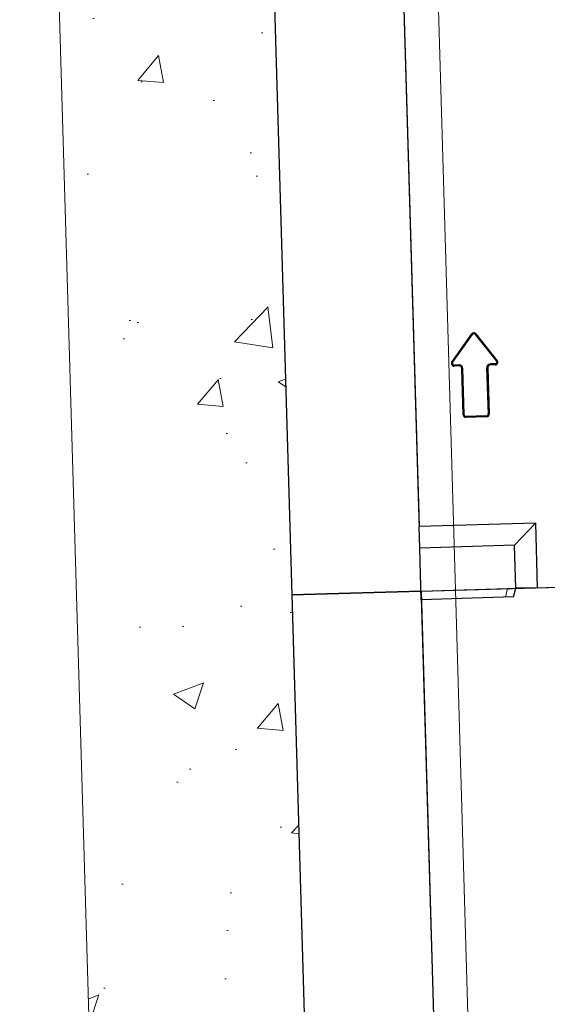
# Model space of a CAD drawing. Header units: metres. Extents: x 232680 to 233262, y 554200 to 554550.
# Tile 117 of 254: x 232760.131 to 232760.744, y 554462.642 to 554463.785. Entities that reach past the tile are written whole.
import ezdxf

# ---------------------------------------------------------------- set-up
doc = ezdxf.new("R2010")
doc.units = ezdxf.units.M
doc.linetypes.add('NLCS-HIDDEN', pattern=[4, 2, -2])
for name, color, linetype, lineweight in [('ACO constructie 035', 7, 'Continuous', 35), ('ACO verborgen', 251, 'NLCS-HIDDEN', 13), ('N-WE-FV-AANPIJLING-G', 7, 'Continuous', 18), ('N-WE-VH-VERHARDING_FUNDERING_GRANULAAT_MENG-AD', 252, 'Continuous', 18)]:
    doc.layers.add(name, color=color, linetype=linetype, lineweight=lineweight)

# ---------------------------------------------------------------- blocks, each defined once
blk = doc.blocks.new('KT640 (doorsnede)')
at = {"layer": 'ACO constructie 035', "lineweight": 30}
for p, q in [((0, -0.64), (0, -0.345)), ((1, -0.505), (1, -0.345)), ((0.925, -0.505), (0.925, -0.64)), ((0.95, -0.53), (0.925, -0.505)), ((0.925, -0.505), (1, -0.505)), ((1, -0.505), (1, -0.53)), ((0.95, -0.53), (0.95, -0.64)), ((1, -0.53), (0.95, -0.53)), ((1.01, -0.5327), (1, -0.53)), ((1.01, -0.5327), (1.01, -0.64)), ((0.7032, -0.5676), (0.7352, -0.5436)), ((0.7039, -0.5685), (0.7359, -0.5445)), ((0.7359, -0.5445), (0.7352, -0.5436)), ((0.7388, -0.546), (0.74, -0.546)), ((0.7388, -0.546), (0.7388, -0.552)), ((0.74, -0.546), (0.74, -0.552)), ((0.7388, -0.552), (0.74, -0.552)), ((0.743, -0.5562), (0.743, -0.555)), ((0.743, -0.555), (0.797, -0.555)), ((0.743, -0.5562), (0.797, -0.5562)), ((0.797, -0.5562), (0.797, -0.555)), ((0.7988, -0.558), (0.8, -0.558)), ((0.7988, -0.558), (0.7988, -0.582)), ((0.8, -0.558), (0.8, -0.582)), ((0.7039, -0.5685), (0.7032, -0.5676)), ((0.7039, -0.5715), (0.7032, -0.5724)), ((0.7359, -0.5955), (0.7039, -0.5715)), ((0.7352, -0.5964), (0.7032, -0.5724)), ((0.7988, -0.582), (0.8, -0.582)), ((0.7388, -0.588), (0.7388, -0.594)), ((0.7388, -0.588), (0.74, -0.588)), ((0.7388, -0.594), (0.74, -0.594)), ((0.74, -0.588), (0.74, -0.594)), ((0.743, -0.5838), (0.743, -0.585)), ((0.797, -0.5838), (0.743, -0.5838)), ((0.797, -0.585), (0.743, -0.585)), ((0.797, -0.5838), (0.797, -0.585)), ((0.7359, -0.5955), (0.7352, -0.5964)), ((0, -0.64), (0.925, -0.64)), ((0.95, -0.64), (0.925, -0.64)), ((1.01, -0.64), (0.95, -0.64))]:
    blk.add_line(p, q, dxfattribs=at)
at = {"layer": 'ACO constructie 035', "lineweight": 0}
for p, q in [((1, -0.53), (1, -0.5397)), ((0.7359, -0.5445), (0.7352, -0.5436)), ((0.7388, -0.546), (0.74, -0.546)), ((1, -0.5397), (1.01, -0.5423)), ((0.7388, -0.552), (0.74, -0.552)), ((0.743, -0.5562), (0.743, -0.555)), ((0.797, -0.5562), (0.797, -0.555)), ((0.7988, -0.558), (0.8, -0.558)), ((0.7039, -0.5685), (0.7032, -0.5676)), ((0.7039, -0.5715), (0.7032, -0.5724)), ((0.7988, -0.582), (0.8, -0.582)), ((0.7388, -0.588), (0.74, -0.588)), ((0.7388, -0.594), (0.74, -0.594)), ((0.743, -0.5838), (0.743, -0.585)), ((0.797, -0.5838), (0.797, -0.585)), ((0.7359, -0.5955), (0.7352, -0.5964))]:
    blk.add_line(p, q, dxfattribs=at)
at = {"layer": 'ACO constructie 035', "lineweight": 30, "flags": 128}
blk.add_lwpolyline([(0, -0.64), (0, -0.79), (1, -0.79), (1, -0.64)], dxfattribs=at)
at = {"layer": 'ACO constructie 035', "lineweight": 30}
for centre, radius, start, end in [((0.737, -0.546), 0.003, 0, 126.8699), ((0.737, -0.546), 0.00185, 0, 126.8699), ((0.743, -0.552), 0.00415, 180, 270), ((0.743, -0.552), 0.003, 180, 270), ((0.797, -0.558), 0.003, 0, 90), ((0.797, -0.558), 0.00185, 0, 90), ((0.705, -0.57), 0.003, 126.8699, 233.1301), ((0.705, -0.57), 0.00185, 126.8699, 233.1301), ((0.797, -0.582), 0.003, 270, 0), ((0.797, -0.582), 0.00185, 270, 0), ((0.737, -0.594), 0.003, 233.1301, 0), ((0.737, -0.594), 0.00185, 233.1301, 0), ((0.743, -0.588), 0.00415, 90, 180), ((0.743, -0.588), 0.003, 90, 180)]:
    blk.add_arc(centre, radius, start, end, dxfattribs=at)
at = {"layer": 'ACO verborgen', "lineweight": 0}
for p, q in [((1, -0.5397), (1, -0.64)), ((0, -0.6), (1, -0.6))]:
    blk.add_line(p, q, dxfattribs=at)

msp = doc.modelspace()

# ---------------------------------------------------------------- hatches: boundary and pattern name
at = {"layer": 'N-WE-VH-VERHARDING_FUNDERING_GRANULAAT_MENG-AD'}
h = msp.add_hatch(dxfattribs=at)
h.set_pattern_fill('AVH-FUNDERING_GRANULAAT_MENG_01', color=256, pattern_type=2)
h.set_pattern_definition([(50, (232754.82864, 554443.46888), (0.35863, -0.031376), [0.0375, -0.4125]), (355, (232754.82864, 554443.46888), (-0.0693757, 0.376096), [0.03, -0.33]), (100.4514, (232754.85852, 554443.46626), (0.2892547, 0.34472), [0.03187, -0.350571]), (46.1842, (232754.82864, 554443.56888), (0.5336205, -0.0827595), [0.05625, -0.61875]), (96.6356, (232754.8731, 554443.562), (0.467331, 0.487059), [0.047805, -0.525857]), (351.1842, (232754.82864, 554443.5689), (0.467331, 0.487059), [0.045, -0.495]), (21, (232754.87864, 554443.54388), (0.2984535, -0.2013094), [0.0375, -0.4125]), (326, (232754.87864, 554443.54388), (0.1216577, 0.362575), [0.03, -0.33]), (71.4514, (232754.9035, 554443.5271), (0.4201113, 0.161265), [0.03187, -0.350571]), (37.5, (232754.82864, 554443.46888), (0.0060799, 0.1664469), [0, -0.326, 0, -0.335, 0, -0.33125]), (7.5, (232754.82864, 554443.46888), (0.1315348, 0.1972059), [0, -0.191, 0, -0.3185, 0, -0.12625]), (327.5, (232754.71714, 554443.46888), (0.2669112, -0.0112774), [0, -0.125, 0, -0.39, 0, -0.5175]), (317.5, (232754.66714, 554443.46888), (0.291593, 0.0500525), [0, -0.1625, 0, -0.259, 0, -0.3675])])
h.paths.add_polyline_path([(232760.4141, 554466.3679), (232760.429, 554466.1181), (232760.4584, 554465.1186), (232760.3884, 554465.1165), (232760.4911, 554461.618), (232760.6199, 554461.6218), (232760.5566, 554458.4988), (232760.3066, 554458.5038), (232760.3643, 554461.3896), (232760.2478, 554461.3896), (232760.1312, 554465.3591), (232760.2012, 554465.3611), (232760.1718, 554466.3608)])

# ---------------------------------------------------------------- linework, layer by layer
at = {"layer": 'N-WE-FV-AANPIJLING-G'}
msp.add_line((232760.6326, 554461.9098), (232760.5384, 554465.1209), dxfattribs=at)
at = {"layer": 'N-WE-VH-VERHARDING_FUNDERING_GRANULAAT_MENG-AD', "flags": 128}
msp.add_lwpolyline([(232760.4141, 554466.3679), (232760.429, 554466.1181), (232760.4584, 554465.1186), (232760.3884, 554465.1165), (232760.4911, 554461.618), (232760.6199, 554461.6218), (232760.5566, 554458.4988), (232760.3066, 554458.5038), (232760.3643, 554461.3896), (232760.2478, 554461.3896), (232760.1312, 554465.3591), (232760.2012, 554465.3611), (232760.1718, 554466.3608)], close=True, dxfattribs=at)

# ---------------------------------------------------------------- block references
at = {"rotation": 271.6811810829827}
for p in [(232761.2074, 554464.1401), (232761.2368, 554463.1406)]:
    msp.add_blockref('KT640 (doorsnede)', p, dxfattribs=at)

doc.saveas('drawing.dxf')
